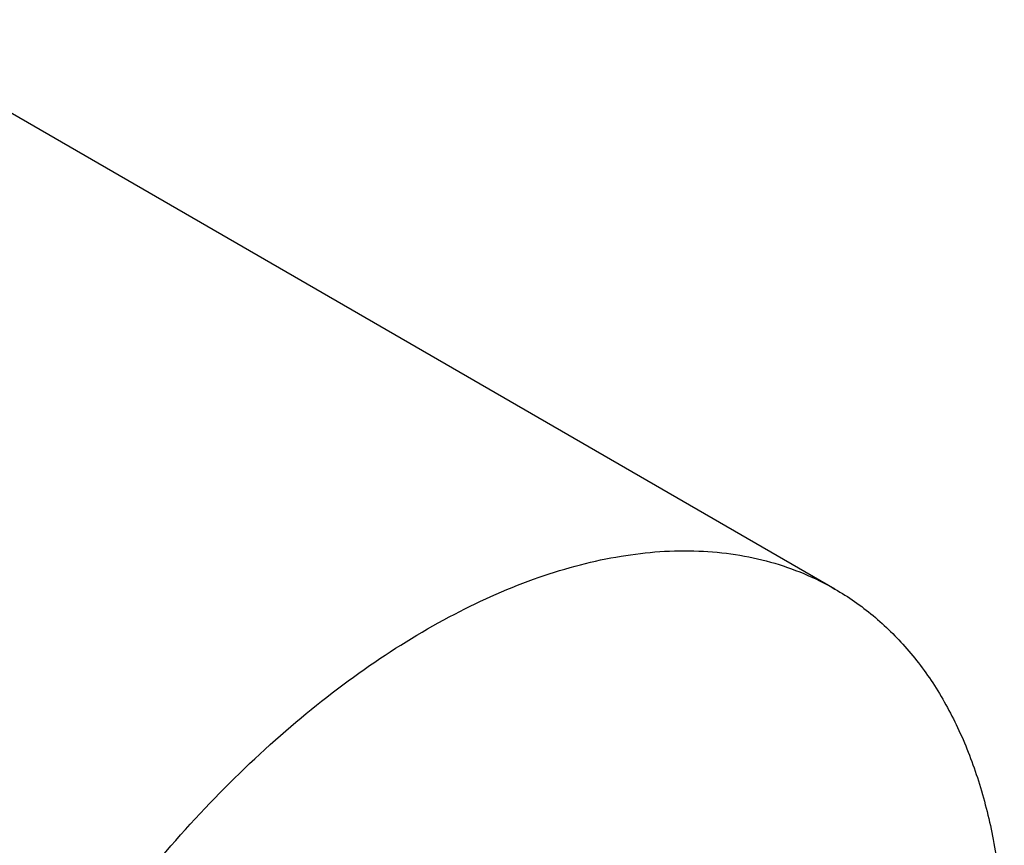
# Model space of a CAD drawing. Header units: inches. Extents: x 0 to 34, y 0 to 22.
# Tile 163 of 164: x 29.7 to 31.2, y 19 to 20.2. Entities that reach past the tile are written whole.
import ezdxf

# ---------------------------------------------------------------- set-up
doc = ezdxf.new("R2010")
doc.units = ezdxf.units.IN
doc.header["$LTSCALE"] = 1.87
doc.header["$MEASUREMENT"] = 0
doc.layers.add('02___PRT_ALL_AXES', color=7, linetype='CONTINUOUS')

msp = doc.modelspace()

# ---------------------------------------------------------------- linework, layer by layer
at = {"layer": '02___PRT_ALL_AXES', "color": 7, "linetype": 'Continuous'}
msp.add_line((30.9216, 19.3511), (29.4974, 20.1733), dxfattribs=at)
for points, knots in [([(29.4958, 17.8458), (29.4958, 17.8948), (29.5024, 17.996), (29.5297, 18.1497), (29.5741, 18.3071), (29.6347, 18.4649), (29.7101, 18.6199), (29.7988, 18.7686), (29.8988, 18.9079), (30.008, 19.0348), (30.1242, 19.1467), (30.2448, 19.2411), (30.3674, 19.3161), (30.4712, 19.362), (30.5527, 19.3869), (30.6294, 19.4032), (30.7051, 19.4088), (30.7775, 19.402), (30.8285, 19.3911), (30.8768, 19.3744), (30.9071, 19.3594), (30.9216, 19.3511)], [0, 0, 0, 0, 0.062382, 0.128716, 0.198306, 0.270279, 0.343653, 0.417381, 0.490401, 0.561684, 0.630278, 0.695363, 0.756308, 0.812742, 0.839267, 0.864689, 0.912461, 0.935105, 0.95711, 0.978669, 1, 1, 1, 1]), ([(30.9216, 19.3511), (30.941, 19.3399), (30.9782, 19.3139), (31.0274, 19.2655), (31.0698, 19.208), (31.1048, 19.1421), (31.1323, 19.0685), (31.152, 18.9879), (31.1638, 18.901), (31.1663, 18.8411), (31.1663, 18.8103)], [0, 0, 0, 0, 0.108013, 0.218061, 0.331999, 0.451357, 0.577279, 0.710494, 0.851407, 1, 1, 1, 1])]:
    msp.add_open_spline(points, degree=3, knots=knots, dxfattribs=at)

doc.saveas('drawing.dxf')
